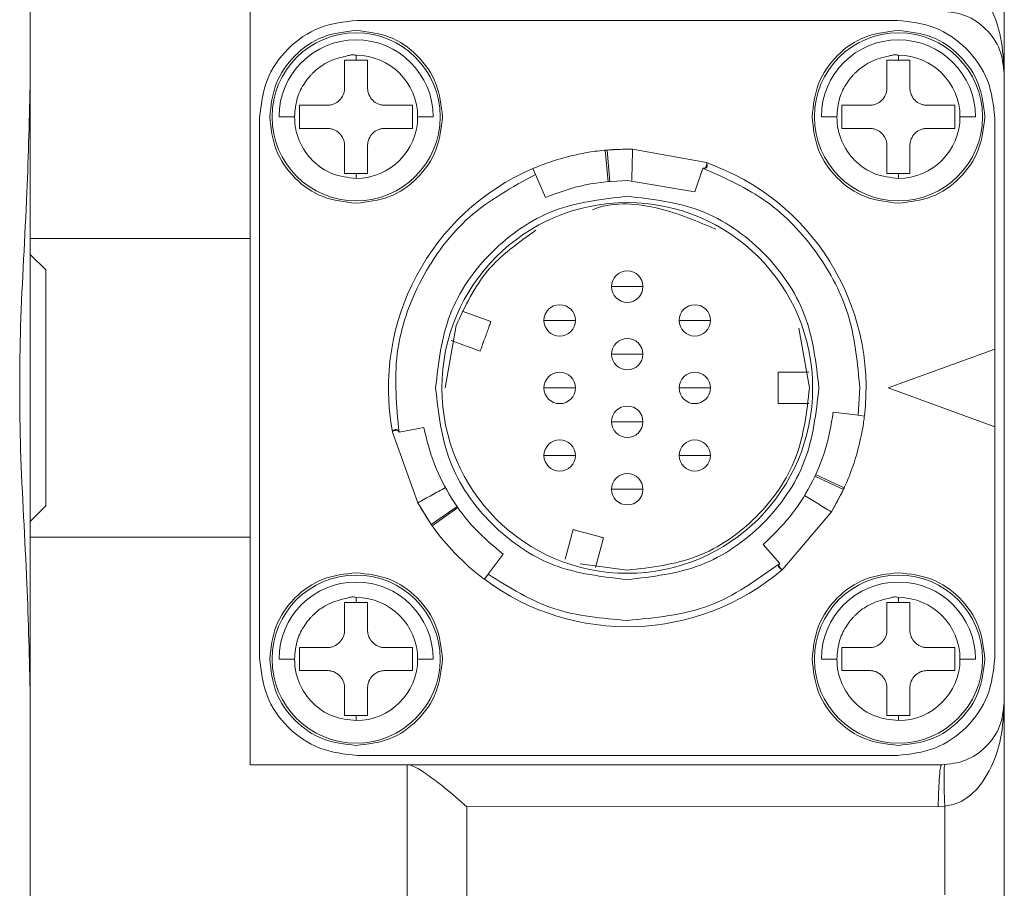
# Model space of a CAD drawing. Header units: millimetres. Extents: x 51337 to 61814, y -21781 to -12277.
# Tile 87 of 256: x 52859 to 52891, y -14623 to -14595. Entities that reach past the tile are written whole.
import ezdxf

# ---------------------------------------------------------------- set-up
doc = ezdxf.new("R2010")
doc.units = ezdxf.units.MM
doc.header["$LTSCALE"] = 0.3175
doc.layers.add('1轮廓实线层', color=7, linetype='Continuous', lineweight=18)
doc.layers.add('粗实线', color=7, linetype='Continuous', lineweight=18)

msp = doc.modelspace()

# ---------------------------------------------------------------- linework, layer by layer
at = {"layer": '1轮廓实线层', "ltscale": 30}
for centre, radius, start, end in [((52870.15392, -14598.57784), 2.45273, 0, 180), ((52887.41392, -14598.57784), 2.45273, 0, 180), ((52870.15392, -14598.57784), 1.95963, 0, 90), ((52887.41392, -14598.57784), 1.95963, 0, 90), ((52870.15392, -14598.57784), 1.95963, 270, 0), ((52887.41392, -14598.57784), 1.95963, 270, 0), ((52878.78392, -14607.20784), 7.6, 353.249563, 70.658062), ((52878.78392, -14607.20784), 7.6, 113.249563, 190.658062), ((52878.78392, -14603.98284), 0.5, 0, 180), ((52878.78392, -14603.98284), 0.5, 180, 0), ((52876.63392, -14605.05784), 0.5, 0, 180), ((52880.93392, -14605.05784), 0.5, 0, 180), ((52876.63392, -14605.05784), 0.5, 180, 0), ((52880.93392, -14605.05784), 0.5, 180, 0), ((52878.78392, -14606.13284), 0.5, 0, 180), ((52878.78392, -14606.13284), 0.5, 180, 0), ((52876.63392, -14607.20784), 0.5, 360, 180), ((52880.93392, -14607.20784), 0.5, 0, 180), ((52876.63392, -14607.20784), 0.5, 180, 0), ((52880.93392, -14607.20784), 0.5, 180, 0), ((52878.78392, -14608.28284), 0.5, 0, 180), ((52878.78392, -14608.28284), 0.5, 180, 0), ((52876.63392, -14609.35784), 0.5, 0, 180), ((52880.93392, -14609.35784), 0.5, 0, 180), ((52876.63392, -14609.35784), 0.5, 180, 0), ((52880.93392, -14609.35784), 0.5, 180, 0), ((52878.78392, -14610.43284), 0.5, 0, 180), ((52878.78392, -14610.43284), 0.5, 180, 360), ((52878.78392, -14607.20784), 7.6, 233.249563, 310.658062), ((52870.15392, -14615.83784), 2.45273, 0, 180), ((52887.41392, -14615.83784), 2.45273, 0, 180), ((52870.15392, -14615.83784), 1.95963, 0, 90), ((52887.41392, -14615.83784), 1.95963, 0, 90), ((52870.15392, -14615.83784), 1.95963, 270, 0), ((52887.41392, -14615.83784), 1.95963, 270, 0)]:
    msp.add_arc(centre, radius, start, end, dxfattribs=at)
at = {"layer": '粗实线', "ltscale": 30}
for p, q in [((52859.78392, -14597.38127), (52859.78392, -14569.20782)), ((52890.78392, -14570.14266), (52890.78392, -14597.20782)), ((52866.78392, -14619.20789), (52866.78392, -14595.20784)), ((52870.18392, -14595.50789), (52887.38392, -14595.50789)), ((52870.15392, -14596.77783), (52870.15392, -14596.61821)), ((52887.41392, -14596.77783), (52887.41392, -14596.61821)), ((52870.15392, -14596.77783), (52869.78725, -14596.77783)), ((52869.78725, -14596.77783), (52869.78725, -14597.66117)), ((52870.52058, -14596.77783), (52870.15392, -14596.77783)), ((52870.52058, -14597.66117), (52870.52058, -14596.77783)), ((52887.41392, -14596.77783), (52887.04725, -14596.77783)), ((52887.04725, -14596.77783), (52887.04725, -14597.66117)), ((52887.78058, -14596.77783), (52887.41392, -14596.77783)), ((52887.78058, -14597.66117), (52887.78058, -14596.77783)), ((52890.78392, -14617.2078), (52890.78392, -14597.20782)), ((52859.78392, -14597.38127), (52859.78392, -14617.03447)), ((52869.23725, -14598.2112), (52868.35392, -14598.2112)), ((52868.35392, -14598.2112), (52868.35392, -14598.94446)), ((52871.95392, -14598.2112), (52871.07058, -14598.2112)), ((52871.95392, -14598.94446), (52871.95392, -14598.2112)), ((52886.49725, -14598.2112), (52885.61392, -14598.2112)), ((52885.61392, -14598.2112), (52885.61392, -14598.94446)), ((52889.21391, -14598.2112), (52888.33058, -14598.2112)), ((52889.21391, -14598.94446), (52889.21391, -14598.2112)), ((52867.08392, -14615.80781), (52867.08392, -14598.60781)), ((52867.70119, -14598.57789), (52868.19429, -14598.57789)), ((52872.11354, -14598.57789), (52872.60665, -14598.57789)), ((52884.96119, -14598.57789), (52885.45429, -14598.57789)), ((52889.37354, -14598.57789), (52889.86665, -14598.57789)), ((52890.48391, -14598.60781), (52890.48391, -14605.9703)), ((52868.35392, -14598.94446), (52869.23725, -14598.94446)), ((52871.07058, -14598.94446), (52871.95392, -14598.94446)), ((52885.61392, -14598.94446), (52886.49725, -14598.94446)), ((52888.33058, -14598.94446), (52889.21391, -14598.94446)), ((52869.78725, -14599.49449), (52869.78725, -14600.37783)), ((52870.52058, -14600.37783), (52870.52058, -14599.49449)), ((52878.08583, -14599.63397), (52878.17909, -14600.64164)), ((52878.78395, -14599.60786), (52878.1425, -14599.63492)), ((52878.1425, -14599.63492), (52878.22689, -14600.63139)), ((52878.78395, -14599.60786), (52878.9522, -14599.60965)), ((52878.9522, -14599.60965), (52881.30108, -14600.03677)), ((52887.04725, -14599.49449), (52887.04725, -14600.37783)), ((52887.78058, -14600.37783), (52887.78058, -14599.49449)), ((52881.27361, -14600.20677), (52881.32055, -14600.07468)), ((52881.30108, -14600.03677), (52881.32055, -14600.07468)), ((52869.78725, -14600.37783), (52870.15392, -14600.37783)), ((52870.15392, -14600.53745), (52870.15392, -14600.37783)), ((52870.15392, -14600.37783), (52870.52058, -14600.37783)), ((52875.86286, -14600.40871), (52875.78392, -14600.22501)), ((52876.17865, -14601.14375), (52875.86286, -14600.40871)), ((52881.1945, -14600.21142), (52880.9339, -14600.9678)), ((52887.04725, -14600.37783), (52887.41392, -14600.37783)), ((52887.41392, -14600.53745), (52887.41392, -14600.37783)), ((52887.41392, -14600.37783), (52887.78058, -14600.37783)), ((52880.9339, -14600.9678), (52878.78392, -14600.60779)), ((52859.78392, -14602.45339), (52866.78392, -14602.45339)), ((52860.28729, -14603.46118), (52859.7826, -14602.95657)), ((52860.28392, -14603.45784), (52860.28392, -14607.20781)), ((52874.4444, -14605.09626), (52873.525, -14604.76163)), ((52873.3337, -14605.22417), (52872.98392, -14607.20781)), ((52884.58392, -14607.20781), (52884.24822, -14605.30404)), ((52874.10238, -14606.03598), (52873.18298, -14605.70136)), ((52887.08392, -14607.20781), (52890.48391, -14605.9703)), ((52890.48391, -14605.9703), (52890.48391, -14608.44532)), ((52883.58392, -14606.70785), (52883.58392, -14607.20781)), ((52884.56232, -14606.70785), (52883.58392, -14606.70785)), ((52860.28392, -14607.20781), (52860.28392, -14610.9579)), ((52883.58392, -14607.20781), (52883.58392, -14607.70789)), ((52886.18392, -14607.20781), (52886.13262, -14608.07768)), ((52890.48391, -14608.44532), (52887.08392, -14607.20781)), ((52883.58392, -14607.70789), (52884.56232, -14607.70789)), ((52885.33816, -14607.98362), (52886.13262, -14608.07768)), ((52886.13262, -14608.07768), (52886.33123, -14608.10116)), ((52871.31503, -14608.61341), (52871.33815, -14608.57764)), ((52871.47593, -14608.55225), (52871.33815, -14608.57764)), ((52871.5196, -14608.61841), (52872.30493, -14608.46594)), ((52890.48391, -14608.44532), (52890.48391, -14615.80781)), ((52872.1196, -14610.86122), (52871.31503, -14608.61341)), ((52885.66293, -14610.43874), (52884.7578, -14610.01364)), ((52885.69215, -14610.39022), (52884.77283, -14609.96715)), ((52885.66294, -14610.43874), (52885.27995, -14611.15268)), ((52859.7826, -14611.45917), (52860.28729, -14610.95444)), ((52872.54632, -14611.54977), (52872.1196, -14610.86122)), ((52872.54632, -14611.54977), (52873.36706, -14610.9784)), ((52872.57867, -14611.5959), (52873.39493, -14611.01822)), ((52885.27995, -14611.15268), (52883.73565, -14612.97325)), ((52866.78392, -14611.96235), (52859.78392, -14611.96235)), ((52877.05862, -14611.71487), (52876.80539, -14612.65997)), ((52878.02455, -14611.97368), (52877.77132, -14612.91877)), ((52883.11292, -14612.1898), (52883.63765, -14612.7936)), ((52874.83493, -14612.49605), (52874.35627, -14613.13704)), ((52878.78392, -14613.00782), (52877.28277, -14612.81017)), ((52883.60222, -14612.86453), (52883.69305, -14612.97122)), ((52874.35627, -14613.13704), (52874.2366, -14613.29738)), ((52883.73565, -14612.97325), (52883.69305, -14612.97122)), ((52870.15392, -14614.03779), (52870.15392, -14613.87817)), ((52887.41392, -14614.03779), (52887.41392, -14613.87817)), ((52870.15392, -14614.03779), (52869.78725, -14614.03779)), ((52869.78725, -14614.03779), (52869.78725, -14614.92113)), ((52870.52058, -14614.03779), (52870.15392, -14614.03779)), ((52870.52058, -14614.92113), (52870.52058, -14614.03779)), ((52887.41392, -14614.03779), (52887.04725, -14614.03779)), ((52887.04725, -14614.03779), (52887.04725, -14614.92113)), ((52887.78058, -14614.03779), (52887.41392, -14614.03779)), ((52887.78058, -14614.92113), (52887.78058, -14614.03779)), ((52869.23725, -14615.47116), (52868.35392, -14615.47116)), ((52868.35392, -14615.47116), (52868.35392, -14616.20453)), ((52871.95392, -14615.47116), (52871.07058, -14615.47116)), ((52871.95392, -14616.20453), (52871.95392, -14615.47116)), ((52886.49725, -14615.47116), (52885.61392, -14615.47116)), ((52885.61392, -14615.47116), (52885.61392, -14616.20453)), ((52889.21391, -14615.47116), (52888.33058, -14615.47116)), ((52889.21391, -14616.20453), (52889.21391, -14615.47116)), ((52867.70119, -14615.83785), (52868.19429, -14615.83785)), ((52872.11354, -14615.83785), (52872.60665, -14615.83785)), ((52884.96119, -14615.83785), (52885.45429, -14615.83785)), ((52889.37354, -14615.83785), (52889.86665, -14615.83785)), ((52868.35392, -14616.20453), (52869.23725, -14616.20453)), ((52871.07058, -14616.20453), (52871.95392, -14616.20453)), ((52885.61392, -14616.20453), (52886.49725, -14616.20453)), ((52888.33058, -14616.20453), (52889.21391, -14616.20453)), ((52859.78392, -14645.2078), (52859.78392, -14617.03447)), ((52869.78725, -14616.75445), (52869.78725, -14617.63779)), ((52870.52058, -14617.63779), (52870.52058, -14616.75445)), ((52887.04725, -14616.75445), (52887.04725, -14617.63779)), ((52887.78058, -14617.63779), (52887.78058, -14616.75445)), ((52890.78392, -14617.2078), (52890.78392, -14644.27296)), ((52869.78725, -14617.63779), (52870.15392, -14617.63779)), ((52870.15392, -14617.79741), (52870.15392, -14617.63779)), ((52870.15392, -14617.63779), (52870.52058, -14617.63779)), ((52887.04725, -14617.63779), (52887.41392, -14617.63779)), ((52887.41392, -14617.79741), (52887.41392, -14617.63779)), ((52887.41392, -14617.63779), (52887.78058, -14617.63779)), ((52887.38392, -14618.90784), (52870.18392, -14618.90784)), ((52888.78392, -14619.20789), (52866.78392, -14619.20789)), ((52871.78392, -14619.20789), (52871.78392, -14657.20669)), ((52888.67925, -14620.52766), (52873.67924, -14620.54041)), ((52873.67924, -14636.93884), (52873.67924, -14620.54041)), ((52888.88859, -14620.52229), (52888.67925, -14620.52766)), ((52888.88859, -14623.34684), (52888.88859, -14620.52229))]:
    msp.add_line(p, q, dxfattribs=at)
for centre, radius in [((52870.15392, -14598.57784), 2.67588), ((52887.41392, -14598.57784), 2.67588), ((52878.78392, -14607.20784), 5.9), ((52870.15392, -14615.83784), 2.67588), ((52887.41392, -14615.83784), 2.67588)]:
    msp.add_circle(centre, radius, dxfattribs=at)
for points, knots in [([(52890.78392, -14597.20782), (52890.76257, -14596.8215), (52890.72111, -14596.07097), (52890.37079, -14595.03435), (52889.86244, -14594.33068), (52889.32572, -14593.97669), (52889.03154, -14593.92059), (52888.88859, -14593.89332)], [0, 0, 0, 0, 58083.13877317, 112843.83084856, 161667.92293239, 183599.2505873, 204331.99233649, 204331.99233649, 204331.99233649, 204331.99233649]), ([(52890.78392, -14597.20782), (52890.75385, -14596.94576), (52890.69372, -14596.42162), (52890.23123, -14595.76054), (52889.57015, -14595.29802), (52889.04599, -14595.2379), (52888.78392, -14595.20784)], [0, 0, 0, 0, 41410.49345987, 82823.65090312, 124236.86439017, 165649.56891584, 165649.56891584, 165649.56891584, 165649.56891584]), ([(52867.08392, -14598.60781), (52867.13052, -14598.20162), (52867.22374, -14597.38921), (52867.94056, -14596.3645), (52868.96527, -14595.64762), (52869.7777, -14595.55447), (52870.18392, -14595.50789)], [0, 0, 0, 0, 41358.52437618, 82720.88401297, 124081.42486633, 165441.80675862, 165441.80675862, 165441.80675862, 165441.80675862]), ([(52887.38392, -14595.50789), (52887.79013, -14595.55447), (52888.60256, -14595.64762), (52889.62727, -14596.3645), (52890.3441, -14597.38921), (52890.43731, -14598.20162), (52890.48391, -14598.60781)], [0, 0, 0, 0, 41408.20204268, 82816.45718969, 124226.69240172, 165633.01611936, 165633.01611936, 165633.01611936, 165633.01611936]), ([(52867.40392, -14598.57789), (52867.44525, -14598.21754), (52867.52792, -14597.49683), (52868.16387, -14596.58784), (52869.07285, -14595.95186), (52869.79356, -14595.86919), (52870.15392, -14595.82785)], [0, 0, 0, 0, 41360.98864133, 82721.92738, 124083.78346852, 165444.77911356, 165444.77911356, 165444.77911356, 165444.77911356]), ([(52870.15392, -14595.82785), (52870.51427, -14595.86919), (52871.23499, -14595.95186), (52872.14396, -14596.58784), (52872.77991, -14597.49683), (52872.86258, -14598.21754), (52872.90392, -14598.57789)], [0, 0, 0, 0, 41368.53369083, 82737.96319919, 124106.45524115, 165475.02414848, 165475.02414848, 165475.02414848, 165475.02414848]), ([(52884.66392, -14598.57789), (52884.70525, -14598.21754), (52884.78792, -14597.49683), (52885.42387, -14596.58784), (52886.33285, -14595.95186), (52887.05356, -14595.86919), (52887.41392, -14595.82785)], [0, 0, 0, 0, 41400.39656189, 82800.71619928, 124202.03377922, 165602.43034111, 165602.43034111, 165602.43034111, 165602.43034111]), ([(52887.41392, -14595.82785), (52887.77427, -14595.86919), (52888.49499, -14595.95185), (52889.40396, -14596.58784), (52890.03991, -14597.49683), (52890.12258, -14598.21754), (52890.16392, -14598.57789)], [0, 0, 0, 0, 41407.99086135, 82816.78337801, 124224.69730076, 165632.68816211, 165632.68816211, 165632.68816211, 165632.68816211]), ([(52870.15392, -14596.61821), (52870.13619, -14596.61243), (52870.09681, -14596.59958), (52870.00996, -14596.5968), (52869.86357, -14596.64519), (52869.54032, -14596.70241), (52869.13855, -14596.87386), (52868.84695, -14597.10932), (52868.65743, -14597.30649), (52868.47029, -14597.54863), (52868.24802, -14597.98693), (52868.21316, -14598.37036), (52868.19429, -14598.57789)], [0, 0, 0, 0, 6953.07312592, 15450.56931856, 31768.66193812, 63897.41942967, 137844.24608777, 191115.11367563, 202437.27558782, 239675.30290651, 304903.29992049, 381861.59017178, 381861.59017178, 381861.59017178, 381861.59017178]), ([(52887.41392, -14596.61821), (52887.39619, -14596.61243), (52887.35681, -14596.59958), (52887.26996, -14596.5968), (52887.12357, -14596.64519), (52886.80032, -14596.70241), (52886.39855, -14596.87386), (52886.10695, -14597.10932), (52885.91743, -14597.30649), (52885.73029, -14597.54862), (52885.50803, -14597.98693), (52885.47316, -14598.37036), (52885.45429, -14598.57789)], [0, 0, 0, 0, 6959.58368196, 15465.28793086, 31799.14626396, 63958.38840133, 137975.63716994, 191297.41716949, 202630.12118241, 239903.68273026, 305193.74804158, 382225.3649248, 382225.3649248, 382225.3649248, 382225.3649248]), ([(52859.78392, -14617.03447), (52859.75612, -14615.83555), (52859.69561, -14613.22605), (52859.43754, -14609.29018), (52859.4375, -14605.12576), (52859.6956, -14601.18977), (52859.75612, -14598.58015), (52859.78392, -14597.38127)], [0, 0, 0, 0, 37505.0838253, 81631.0682542, 122299.92357183, 166430.8392102, 203934.70200113, 203934.70200113, 203934.70200113, 203934.70200113]), ([(52869.78725, -14597.66117), (52869.78504, -14597.69857), (52869.78068, -14597.77229), (52869.73622, -14597.90987), (52869.63612, -14598.05993), (52869.48606, -14598.16011), (52869.34842, -14598.20459), (52869.27466, -14598.20898), (52869.23725, -14598.2112)], [0, 0, 0, 0, 31049.57537928, 61209.77226167, 118773.21062902, 176352.03497146, 206535.22466506, 237598.80602376, 237598.80602376, 237598.80602376, 237598.80602376]), ([(52871.07058, -14598.2112), (52871.03322, -14598.20897), (52870.95956, -14598.20456), (52870.822, -14598.16028), (52870.67202, -14598.06007), (52870.5717, -14597.91011), (52870.52717, -14597.77241), (52870.5228, -14597.69861), (52870.52058, -14597.66117)], [0, 0, 0, 0, 31028.16092346, 61177.24835755, 118725.8491963, 176328.03557959, 206528.10017245, 237614.09375019, 237614.09375019, 237614.09375019, 237614.09375019]), ([(52887.04725, -14597.66117), (52887.04504, -14597.69857), (52887.04069, -14597.77229), (52886.99622, -14597.90986), (52886.89612, -14598.05993), (52886.74606, -14598.16011), (52886.60842, -14598.20459), (52886.53466, -14598.20898), (52886.49725, -14598.2112)], [0, 0, 0, 0, 31079.13839888, 61268.25468477, 118886.45320228, 176519.98342746, 206731.7177219, 237825.18082504, 237825.18082504, 237825.18082504, 237825.18082504]), ([(52888.33058, -14598.2112), (52888.29322, -14598.20897), (52888.21956, -14598.20456), (52888.082, -14598.16028), (52887.93202, -14598.06007), (52887.8317, -14597.91012), (52887.78717, -14597.77241), (52887.7828, -14597.69861), (52887.78058, -14597.66117)], [0, 0, 0, 0, 31057.30345712, 61234.71240023, 118838.30491556, 176496.10898437, 206724.72593555, 237840.47628342, 237840.47628342, 237840.47628342, 237840.47628342]), ([(52870.15392, -14601.32781), (52869.79357, -14601.28647), (52869.07289, -14601.20379), (52868.16384, -14600.56795), (52867.52793, -14599.65894), (52867.44525, -14598.93824), (52867.40392, -14598.57789)], [0, 0, 0, 0, 41361.88223841, 82722.07199473, 124083.89732556, 165445.77256012, 165445.77256012, 165445.77256012, 165445.77256012]), ([(52868.19429, -14598.57789), (52868.20235, -14598.71354), (52868.21561, -14598.93648), (52868.29131, -14599.19353), (52868.42833, -14599.54336), (52868.74082, -14600.00238), (52869.38448, -14600.44904), (52869.89744, -14600.50798), (52870.15392, -14600.53745)], [0, 0, 0, 0, 31506.09019472, 51777.69116986, 62014.70367245, 118943.62628116, 178262.01332559, 237576.97481466, 237576.97481466, 237576.97481466, 237576.97481466]), ([(52872.90392, -14598.57789), (52872.86258, -14598.93824), (52872.7799, -14599.65894), (52872.14399, -14600.56795), (52871.23495, -14601.20379), (52870.51426, -14601.28647), (52870.15392, -14601.32781)], [0, 0, 0, 0, 41369.45663659, 82738.83640617, 124106.60025072, 165476.02167006, 165476.02167006, 165476.02167006, 165476.02167006]), ([(52887.41392, -14601.32781), (52887.05357, -14601.28647), (52886.33289, -14601.20379), (52885.42384, -14600.56795), (52884.78793, -14599.65894), (52884.70525, -14598.93824), (52884.66392, -14598.57789)], [0, 0, 0, 0, 41401.29028244, 82800.94623012, 124202.15958641, 165603.44986884, 165603.44986884, 165603.44986884, 165603.44986884]), ([(52885.45429, -14598.57789), (52885.46235, -14598.71354), (52885.47561, -14598.93648), (52885.55131, -14599.19353), (52885.68832, -14599.54336), (52886.00082, -14600.00238), (52886.64448, -14600.44904), (52887.15744, -14600.50798), (52887.41392, -14600.53745)], [0, 0, 0, 0, 31536.10840267, 51827.01875712, 62073.75586283, 119056.98631776, 178431.75586056, 237803.3586952, 237803.3586952, 237803.3586952, 237803.3586952]), ([(52890.16392, -14598.57789), (52890.12258, -14598.93824), (52890.0399, -14599.65894), (52889.40399, -14600.56795), (52888.49495, -14601.20379), (52887.77427, -14601.28647), (52887.41392, -14601.32781)], [0, 0, 0, 0, 41408.88571857, 82817.69449689, 124224.82603923, 165633.71175781, 165633.71175781, 165633.71175781, 165633.71175781]), ([(52869.23725, -14598.94446), (52869.27463, -14598.94668), (52869.34835, -14598.95107), (52869.4859, -14598.99557), (52869.63598, -14599.09563), (52869.73618, -14599.2457), (52869.78066, -14599.38334), (52869.78503, -14599.4571), (52869.78725, -14599.49449)], [0, 0, 0, 0, 31041.53514484, 61210.4789357, 118767.43068862, 176348.7808377, 206545.00778617, 237596.07564851, 237596.07564851, 237596.07564851, 237596.07564851]), ([(52870.52058, -14599.49449), (52870.5228, -14599.45714), (52870.52716, -14599.38346), (52870.57153, -14599.24596), (52870.67163, -14599.0959), (52870.82168, -14598.99573), (52870.95935, -14598.95104), (52871.03315, -14598.94667), (52871.07058, -14598.94446)], [0, 0, 0, 0, 31019.68445885, 61180.71025737, 118706.6374606, 176323.77799885, 206531.57180355, 237611.36250521, 237611.36250521, 237611.36250521, 237611.36250521]), ([(52886.49725, -14598.94446), (52886.53463, -14598.94668), (52886.60835, -14598.95107), (52886.7459, -14598.99557), (52886.89598, -14599.09563), (52886.99618, -14599.24569), (52887.04066, -14599.38334), (52887.04503, -14599.4571), (52887.04725, -14599.49449)], [0, 0, 0, 0, 31071.16136105, 61268.89856201, 118880.14546982, 176516.73877652, 206741.78517428, 237822.46237254, 237822.46237254, 237822.46237254, 237822.46237254]), ([(52887.78058, -14599.49449), (52887.78279, -14599.45714), (52887.78716, -14599.38346), (52887.83153, -14599.24596), (52887.93163, -14599.0959), (52888.08168, -14598.99573), (52888.21934, -14598.95104), (52888.29315, -14598.94667), (52888.33058, -14598.94446)], [0, 0, 0, 0, 31049.25643176, 61239.23873207, 118820.39029363, 176492.13046432, 206728.28497028, 237837.75692998, 237837.75692998, 237837.75692998, 237837.75692998]), ([(52875.78392, -14600.22501), (52875.79514, -14600.22011), (52875.81775, -14600.21026), (52876.05783, -14600.11066), (52876.60616, -14599.90873), (52877.43401, -14599.71356), (52878.18939, -14599.62148), (52878.58629, -14599.61239), (52878.78392, -14599.60786)], [0, 0, 0, 0, 29573.48364345, 59544.84306411, 118842.39798914, 178136.02044933, 208034.10336326, 237684.38313028, 237684.38313028, 237684.38313028, 237684.38313028]), ([(52878.08782, -14599.63981), (52878.0869, -14599.63989), (52878.08094, -14599.64046), (52878.08688, -14599.63975), (52878.10415, -14599.63838), (52878.12978, -14599.63607), (52878.1425, -14599.63492)], [0, 0, 0, 0, 9448.0228408, 61136.42316199, 113761.90405108, 165541.70814446, 165541.70814446, 165541.70814446, 165541.70814446]), ([(52878.9522, -14599.60965), (52878.94801, -14599.77856), (52878.93974, -14600.11181), (52878.93323, -14600.4451), (52878.93002, -14600.60946)], [0, 0, 0, 0, 47329.58301785, 93375.18275676, 93375.18275676, 93375.18275676, 93375.18275676]), ([(52881.32055, -14600.07468), (52881.32467, -14600.08505), (52881.33314, -14600.10637), (52881.3309, -14600.13702), (52881.32147, -14600.16437), (52881.30463, -14600.18751), (52881.28106, -14600.20568), (52881.25221, -14600.2156), (52881.22238, -14600.21866), (52881.20352, -14600.21376), (52881.1945, -14600.21142)], [0, 0, 0, 0, 43132.64553941, 88725.75421993, 130175.94462565, 170342.10140167, 211325.64436948, 249792.61464047, 281184.06214295, 309932.68608188, 309932.68608188, 309932.68608188, 309932.68608188]), ([(52871.5196, -14608.61841), (52871.44099, -14607.78058), (52871.28379, -14606.10486), (52872.13031, -14603.68776), (52873.65224, -14601.62796), (52875.12599, -14600.81513), (52875.86286, -14600.40871)], [0, 0, 0, 0, 41365.95469935, 82733.85081052, 124100.03031497, 165466.38348653, 165466.38348653, 165466.38348653, 165466.38348653]), ([(52881.1945, -14600.21142), (52881.89511, -14600.52541), (52883.29634, -14601.1534), (52884.89456, -14602.85005), (52885.97803, -14604.91379), (52886.11529, -14606.44312), (52886.18392, -14607.20781)], [0, 0, 0, 0, 41392.71929058, 82786.29296281, 124177.30221979, 165570.39688399, 165570.39688399, 165570.39688399, 165570.39688399]), ([(52878.78392, -14600.60779), (52878.33607, -14600.63083), (52877.44038, -14600.67693), (52876.59923, -14600.98814), (52876.17865, -14601.14375)], [0, 0, 0, 0, 46683.18195069, 93365.85180522, 93365.85180522, 93365.85180522, 93365.85180522]), ([(52872.68392, -14607.20781), (52872.77561, -14606.40849), (52872.959, -14604.80984), (52874.3696, -14602.79351), (52876.38595, -14601.38294), (52877.98459, -14601.19956), (52878.78392, -14601.10787)], [0, 0, 0, 0, 41371.37327105, 82743.10536274, 124114.26221898, 165485.80724351, 165485.80724351, 165485.80724351, 165485.80724351]), ([(52881.60277, -14602.15536), (52881.0148, -14601.90346), (52879.81253, -14601.38839), (52878.37189, -14601.27256), (52877.70874, -14601.52042), (52877.67485, -14601.53309)], [0, 0, 0, 0, 62841.6646862, 128497.27643895, 132033.08451648, 132033.08451648, 132033.08451648, 132033.08451648]), ([(52878.78392, -14601.10787), (52879.58324, -14601.19956), (52881.18188, -14601.38294), (52883.19823, -14602.79351), (52884.60883, -14604.80984), (52884.79222, -14606.40849), (52884.88392, -14607.20781)], [0, 0, 0, 0, 41388.32124284, 82776.25415998, 124164.78054076, 165552.92996048, 165552.92996048, 165552.92996048, 165552.92996048]), ([(52875.87892, -14602.1891), (52875.32179, -14602.58199), (52874.2057, -14603.36907), (52873.62468, -14604.60513), (52873.3337, -14605.22417)], [0, 0, 0, 0, 46596.53089387, 93346.0442402, 93346.0442402, 93346.0442402, 93346.0442402]), ([(52878.28392, -14603.98284), (52878.29522, -14603.98284), (52878.31758, -14603.98284), (52878.46883, -14603.98284), (52878.63294, -14603.98284), (52878.7361, -14603.98284), (52878.78392, -14603.98284)], [0, 0, 0, 0, 50605.85662689, 100122.61573898, 135217.34875085, 165540.69967879, 165540.69967879, 165540.69967879, 165540.69967879]), ([(52878.78392, -14603.98284), (52878.82393, -14603.98284), (52878.90947, -14603.98284), (52879.03727, -14603.98284), (52879.16286, -14603.98284), (52879.26318, -14603.98284), (52879.27701, -14603.98284), (52879.28392, -14603.98284)], [0, 0, 0, 0, 31287.77881779, 66894.04028623, 106196.22164425, 155246.66390422, 204211.33352699, 204211.33352699, 204211.33352699, 204211.33352699]), ([(52874.10238, -14606.03598), (52874.10495, -14606.02892), (52874.11009, -14606.01479), (52874.14965, -14605.9062), (52874.20615, -14605.75085), (52874.27342, -14605.56616), (52874.34059, -14605.38141), (52874.39717, -14605.22618), (52874.43669, -14605.11742), (52874.44183, -14605.10331), (52874.4444, -14605.09626)], [0, 0, 0, 0, 38724.74140169, 77444.46929408, 116175.1956729, 154892.70475012, 193632.02229121, 232344.26202016, 271076.34426414, 309801.0609972, 309801.0609972, 309801.0609972, 309801.0609972]), ([(52876.13392, -14605.05787), (52876.14522, -14605.05787), (52876.16758, -14605.05787), (52876.31883, -14605.05787), (52876.48294, -14605.05787), (52876.5861, -14605.05787), (52876.63392, -14605.05787)], [0, 0, 0, 0, 50599.46888372, 100109.97772439, 135200.28089046, 165520.19562725, 165520.19562725, 165520.19562725, 165520.19562725]), ([(52876.63392, -14605.05787), (52876.67393, -14605.05787), (52876.75947, -14605.05787), (52876.88727, -14605.05787), (52877.01286, -14605.05787), (52877.11318, -14605.05787), (52877.12701, -14605.05787), (52877.13392, -14605.05787)], [0, 0, 0, 0, 31283.9602575, 66885.87611046, 106182.87791225, 155227.33374307, 204186.02740493, 204186.02740493, 204186.02740493, 204186.02740493]), ([(52880.43392, -14605.05787), (52880.44522, -14605.05787), (52880.46758, -14605.05787), (52880.61883, -14605.05787), (52880.78294, -14605.05787), (52880.8861, -14605.05787), (52880.93392, -14605.05787)], [0, 0, 0, 0, 50611.48056812, 100133.74258762, 135232.37575511, 165559.48806244, 165559.48806244, 165559.48806244, 165559.48806244]), ([(52880.93392, -14605.05787), (52880.97393, -14605.05787), (52881.05947, -14605.05787), (52881.18727, -14605.05787), (52881.31286, -14605.05787), (52881.41318, -14605.05787), (52881.42701, -14605.05787), (52881.43392, -14605.05787)], [0, 0, 0, 0, 31290.94544852, 66901.81273751, 106208.19568142, 155264.35960674, 204234.7408896, 204234.7408896, 204234.7408896, 204234.7408896]), ([(52878.28392, -14606.13278), (52878.29522, -14606.13278), (52878.31758, -14606.13278), (52878.46883, -14606.13278), (52878.63294, -14606.13278), (52878.7361, -14606.13278), (52878.78392, -14606.13278)], [0, 0, 0, 0, 50605.33211195, 100121.57799728, 135215.94726248, 165538.98389774, 165538.98389774, 165538.98389774, 165538.98389774]), ([(52878.78392, -14606.13278), (52878.82393, -14606.13278), (52878.90947, -14606.13278), (52879.03727, -14606.13278), (52879.16286, -14606.13278), (52879.26318, -14606.13278), (52879.27701, -14606.13278), (52879.28392, -14606.13278)], [0, 0, 0, 0, 31287.48787958, 66893.41825319, 106195.23414883, 155245.22029947, 204209.43461049, 204209.43461049, 204209.43461049, 204209.43461049]), ([(52878.78392, -14613.30787), (52877.98459, -14613.21619), (52876.38591, -14613.03282), (52874.36963, -14611.6221), (52872.959, -14609.60578), (52872.77561, -14608.00713), (52872.68392, -14607.20781)], [0, 0, 0, 0, 41371.82668127, 82744.41642173, 124116.43017143, 165488.08509805, 165488.08509805, 165488.08509805, 165488.08509805]), ([(52876.13392, -14607.20781), (52876.14522, -14607.20781), (52876.16758, -14607.20781), (52876.31883, -14607.20781), (52876.48294, -14607.20781), (52876.5861, -14607.20781), (52876.63392, -14607.20781)], [0, 0, 0, 0, 50598.94430524, 100108.93985696, 135198.8792323, 165518.47963426, 165518.47963426, 165518.47963426, 165518.47963426]), ([(52876.63392, -14607.20781), (52876.67393, -14607.20781), (52876.75947, -14607.20781), (52876.88727, -14607.20781), (52877.01286, -14607.20781), (52877.11318, -14607.20781), (52877.12701, -14607.20781), (52877.13392, -14607.20781)], [0, 0, 0, 0, 31283.66928279, 66885.25399936, 106181.89029648, 155225.88996074, 204184.12825372, 204184.12825372, 204184.12825372, 204184.12825372]), ([(52884.88392, -14607.20781), (52884.79222, -14608.00713), (52884.60884, -14609.60579), (52883.1982, -14611.6221), (52881.18192, -14613.03282), (52879.58325, -14613.21619), (52878.78392, -14613.30787)], [0, 0, 0, 0, 41388.43586613, 82777.24869594, 124166.61975509, 165555.22744554, 165555.22744554, 165555.22744554, 165555.22744554]), ([(52878.78392, -14613.00782), (52879.54393, -14612.92066), (52881.06397, -14612.74635), (52882.98114, -14611.40506), (52884.32235, -14609.48786), (52884.49673, -14607.96782), (52884.58392, -14607.20781)], [0, 0, 0, 0, 41387.25909853, 82774.9181549, 124163.35097131, 165550.71565693, 165550.71565693, 165550.71565693, 165550.71565693]), ([(52880.43392, -14607.20781), (52880.44522, -14607.20781), (52880.46758, -14607.20781), (52880.61883, -14607.20781), (52880.78294, -14607.20781), (52880.8861, -14607.20781), (52880.93392, -14607.20781)], [0, 0, 0, 0, 50610.95720432, 100132.70712342, 135230.97734253, 165557.7760429, 165557.7760429, 165557.7760429, 165557.7760429]), ([(52880.93392, -14607.20781), (52880.97393, -14607.20781), (52881.05947, -14607.20781), (52881.18727, -14607.20781), (52881.31286, -14607.20781), (52881.41318, -14607.20781), (52881.42701, -14607.20781), (52881.43392, -14607.20781)], [0, 0, 0, 0, 31290.65515267, 66901.19206854, 106207.21035489, 155262.91917088, 204232.84614025, 204232.84614025, 204232.84614025, 204232.84614025]), ([(52883.11292, -14612.1898), (52883.40516, -14611.90739), (52883.98962, -14611.34258), (52884.64654, -14610.30946), (52885.13103, -14609.1851), (52885.26912, -14608.38412), (52885.33816, -14607.98362)], [0, 0, 0, 0, 41395.23815811, 82789.77551467, 124184.83233056, 165580.98427056, 165580.98427056, 165580.98427056, 165580.98427056]), ([(52886.33123, -14608.10116), (52886.32985, -14608.11335), (52886.32707, -14608.13789), (52886.29324, -14608.3955), (52886.19398, -14608.97134), (52885.94921, -14609.78595), (52885.6511, -14610.4861), (52885.46058, -14610.8344), (52885.36571, -14611.00784)], [0, 0, 0, 0, 29587.63334424, 59572.42308265, 118897.08203415, 178221.20634119, 208131.53027195, 237798.02534033, 237798.02534033, 237798.02534033, 237798.02534033]), ([(52871.33815, -14608.57764), (52871.34506, -14608.56886), (52871.35926, -14608.55082), (52871.38688, -14608.53762), (52871.41533, -14608.53184), (52871.44377, -14608.5351), (52871.47139, -14608.54619), (52871.4943, -14608.56641), (52871.51185, -14608.59069), (52871.51709, -14608.60945), (52871.5196, -14608.61841)], [0, 0, 0, 0, 43121.12657259, 88613.31241501, 130097.50596448, 170253.10561669, 211206.22176098, 249679.16322726, 281043.40086334, 309751.14216305, 309751.14216305, 309751.14216305, 309751.14216305]), ([(52872.30493, -14608.46594), (52872.40339, -14608.86021), (52872.60031, -14609.64877), (52873.16651, -14610.73425), (52873.89805, -14611.71594), (52874.52263, -14612.23601), (52874.83493, -14612.49605)], [0, 0, 0, 0, 41367.84994219, 82738.14151439, 124105.37544244, 165474.70749156, 165474.70749156, 165474.70749156, 165474.70749156]), ([(52878.28392, -14608.28284), (52878.29522, -14608.28284), (52878.31758, -14608.28284), (52878.46883, -14608.28284), (52878.63294, -14608.28284), (52878.7361, -14608.28284), (52878.78392, -14608.28284)], [0, 0, 0, 0, 50604.80865321, 100120.54234526, 135214.54859625, 165537.27157171, 165537.27157171, 165537.27157171, 165537.27157171]), ([(52878.78392, -14608.28284), (52878.82393, -14608.28284), (52878.90947, -14608.28284), (52879.03727, -14608.28284), (52879.16286, -14608.28284), (52879.26318, -14608.28284), (52879.27701, -14608.28284), (52879.28392, -14608.28284)], [0, 0, 0, 0, 31287.19752784, 66892.79747403, 106194.24864397, 155243.7796047, 204207.53952178, 204207.53952178, 204207.53952178, 204207.53952178]), ([(52876.13392, -14609.35787), (52876.14522, -14609.35787), (52876.16758, -14609.35787), (52876.31883, -14609.35787), (52876.48294, -14609.35787), (52876.5861, -14609.35787), (52876.63392, -14609.35787)], [0, 0, 0, 0, 50598.42078308, 100107.90407946, 135197.48039662, 165516.76709673, 165516.76709673, 165516.76709673, 165516.76709673]), ([(52876.63392, -14609.35787), (52876.67393, -14609.35787), (52876.75947, -14609.35787), (52876.88727, -14609.35787), (52877.01286, -14609.35787), (52877.11318, -14609.35787), (52877.12701, -14609.35787), (52877.13392, -14609.35787)], [0, 0, 0, 0, 31283.37889461, 66884.6331423, 106180.90467151, 155224.44908874, 204182.23293076, 204182.23293076, 204182.23293076, 204182.23293076]), ([(52880.43392, -14609.35787), (52880.44522, -14609.35787), (52880.46758, -14609.35787), (52880.61883, -14609.35787), (52880.78294, -14609.35787), (52880.8861, -14609.35787), (52880.93392, -14609.35787)], [0, 0, 0, 0, 50610.43489669, 100131.67374885, 135229.58175205, 165556.06747833, 165556.06747833, 165556.06747833, 165556.06747833]), ([(52880.93392, -14609.35787), (52880.97393, -14609.35787), (52881.05947, -14609.35787), (52881.18727, -14609.35787), (52881.31286, -14609.35787), (52881.41318, -14609.35787), (52881.42701, -14609.35787), (52881.43392, -14609.35787)], [0, 0, 0, 0, 31290.36544326, 66900.57265342, 106206.22701887, 155261.48164494, 204230.9552186, 204230.9552186, 204230.9552186, 204230.9552186]), ([(52872.1196, -14610.86122), (52872.26834, -14610.78016), (52872.56104, -14610.62066), (52872.85295, -14610.45972), (52872.99652, -14610.38056)], [0, 0, 0, 0, 47433.8219943, 93338.16017523, 93338.16017523, 93338.16017523, 93338.16017523]), ([(52878.28392, -14610.43278), (52878.29522, -14610.43278), (52878.31758, -14610.43278), (52878.46883, -14610.43278), (52878.63294, -14610.43278), (52878.7361, -14610.43278), (52878.78392, -14610.43278)], [0, 0, 0, 0, 50604.28630878, 100119.50889786, 135213.15290741, 165535.56289076, 165535.56289076, 165535.56289076, 165535.56289076]), ([(52878.78392, -14610.43278), (52878.82393, -14610.43278), (52878.90947, -14610.43278), (52879.03727, -14610.43278), (52879.16286, -14610.43278), (52879.26318, -14610.43278), (52879.27701, -14610.43278), (52879.28392, -14610.43278)], [0, 0, 0, 0, 31286.90779479, 66892.17801764, 106193.26523905, 155242.34197979, 204205.64847117, 204205.64847117, 204205.64847117, 204205.64847117]), ([(52885.68609, -14610.38903), (52885.68648, -14610.38821), (52885.68899, -14610.3829), (52885.68648, -14610.38813), (52885.67924, -14610.40396), (52885.66834, -14610.42721), (52885.66294, -14610.43874)], [0, 0, 0, 0, 9443.24464518, 61163.19742788, 113824.20952427, 165602.50043131, 165602.50043131, 165602.50043131, 165602.50043131]), ([(52885.27995, -14611.15268), (52885.13578, -14611.06457), (52884.85135, -14610.89074), (52884.56596, -14610.71848), (52884.42523, -14610.63353)], [0, 0, 0, 0, 47342.5990236, 93401.75378739, 93401.75378739, 93401.75378739, 93401.75378739]), ([(52874.2366, -14613.29738), (52874.22676, -14613.29009), (52874.20693, -14613.27543), (52874.00068, -14613.11719), (52873.5516, -14612.74336), (52872.96854, -14612.12408), (52872.51125, -14611.51584), (52872.30488, -14611.1767), (52872.20212, -14611.00784)], [0, 0, 0, 0, 29567.01245463, 59532.15863349, 118816.90347463, 178097.07570539, 207989.30141262, 237631.64611798, 237631.64611798, 237631.64611798, 237631.64611798]), ([(52873.38869, -14611.00939), (52873.39173, -14611.01365), (52873.39776, -14611.02212), (52873.39565, -14611.01918), (52873.38654, -14611.00628), (52873.37348, -14610.98767), (52873.36705, -14610.97852)], [0, 0, 0, 0, 41957.54152969, 83519.11432443, 125158.77284461, 165489.63584707, 165489.63584707, 165489.63584707, 165489.63584707]), ([(52872.57784, -14611.59471), (52872.57837, -14611.59544), (52872.58183, -14611.6002), (52872.57839, -14611.59545), (52872.56836, -14611.58128), (52872.55362, -14611.56022), (52872.54632, -14611.54977)], [0, 0, 0, 0, 9435.45543786, 61114.39221929, 113726.70473096, 165481.76073119, 165481.76073119, 165481.76073119, 165481.76073119]), ([(52877.05862, -14611.71487), (52877.06588, -14611.71684), (52877.0804, -14611.72077), (52877.19208, -14611.75064), (52877.35174, -14611.79337), (52877.54156, -14611.84437), (52877.73145, -14611.89514), (52877.89108, -14611.93793), (52878.00277, -14611.96777), (52878.01729, -14611.97171), (52878.02455, -14611.97368)], [0, 0, 0, 0, 38732.2279841, 77462.58423156, 116193.07749629, 154927.24036146, 193655.74492691, 232386.23819164, 271116.59443909, 309845.9209937, 309845.9209937, 309845.9209937, 309845.9209937]), ([(52883.63747, -14612.79384), (52882.91052, -14613.31549), (52881.45661, -14614.3588), (52879.67482, -14614.52483), (52878.78392, -14614.60785)], [0, 0, 0, 0, 46687.68527011, 93376.30136942, 93376.30136942, 93376.30136942, 93376.30136942]), ([(52883.69305, -14612.97122), (52883.68203, -14612.96956), (52883.65939, -14612.96616), (52883.63402, -14612.94911), (52883.61499, -14612.92726), (52883.60337, -14612.90113), (52883.59932, -14612.87164), (52883.60517, -14612.84177), (52883.6174, -14612.81446), (52883.63098, -14612.8005), (52883.63747, -14612.79384)], [0, 0, 0, 0, 43126.89296938, 88618.95237058, 130135.96257276, 170307.92047546, 211376.59792514, 249760.68181552, 281192.60843706, 309953.51674445, 309953.51674445, 309953.51674445, 309953.51674445]), ([(52867.40392, -14615.83785), (52867.44525, -14615.47749), (52867.52792, -14614.75679), (52868.16387, -14613.8478), (52869.07285, -14613.21181), (52869.79356, -14613.12914), (52870.15392, -14613.08781)], [0, 0, 0, 0, 41357.5278142, 82715.00572992, 124073.40091872, 165430.93573604, 165430.93573604, 165430.93573604, 165430.93573604]), ([(52870.15392, -14613.08781), (52870.51427, -14613.12914), (52871.23499, -14613.21181), (52872.14396, -14613.8478), (52872.77991, -14614.75679), (52872.86258, -14615.47749), (52872.90392, -14615.83785)], [0, 0, 0, 0, 41365.07856845, 82731.05287961, 124096.08980267, 165461.20358467, 165461.20358467, 165461.20358467, 165461.20358467]), ([(52878.78392, -14614.60785), (52877.9865, -14614.54176), (52876.39166, -14614.4096), (52875.03474, -14613.56123), (52874.35627, -14613.13704)], [0, 0, 0, 0, 46676.62025361, 93353.67683976, 93353.67683976, 93353.67683976, 93353.67683976]), ([(52884.66392, -14615.83785), (52884.70525, -14615.47749), (52884.78792, -14614.75679), (52885.42387, -14613.8478), (52886.33285, -14613.21181), (52887.05356, -14613.12914), (52887.41392, -14613.08781)], [0, 0, 0, 0, 41396.96775248, 82793.85858684, 124191.74728109, 165588.71503357, 165588.71503357, 165588.71503357, 165588.71503357]), ([(52887.41392, -14613.08781), (52887.77427, -14613.12914), (52888.49499, -14613.21181), (52889.40396, -14613.8478), (52890.03991, -14614.75679), (52890.12258, -14615.47749), (52890.16392, -14615.83785)], [0, 0, 0, 0, 41404.56774277, 82809.93707459, 124214.42788513, 165618.9956279, 165618.9956279, 165618.9956279, 165618.9956279]), ([(52870.15392, -14613.87817), (52870.13619, -14613.87237), (52870.09681, -14613.8595), (52870.00997, -14613.85698), (52869.86353, -14613.90498), (52869.54039, -14613.96272), (52869.13857, -14614.13378), (52868.84683, -14614.3692), (52868.65754, -14614.56658), (52868.47016, -14614.80856), (52868.2481, -14615.24697), (52868.21319, -14615.63037), (52868.19429, -14615.83785)], [0, 0, 0, 0, 6952.64701433, 15448.99080758, 31762.7738354, 63892.94752056, 137829.42532778, 191097.02826791, 202429.18135127, 239653.25601931, 304890.56897836, 381829.52864372, 381829.52864372, 381829.52864372, 381829.52864372]), ([(52887.41392, -14613.87817), (52887.39619, -14613.87237), (52887.35681, -14613.8595), (52887.26997, -14613.85698), (52887.12353, -14613.90498), (52886.80039, -14613.96273), (52886.39857, -14614.13379), (52886.10683, -14614.3692), (52885.91754, -14614.56658), (52885.73016, -14614.80856), (52885.50811, -14615.24697), (52885.47319, -14615.63037), (52885.45429, -14615.83785)], [0, 0, 0, 0, 6959.16312317, 15463.72115021, 31793.27978511, 63953.96698886, 137960.92034519, 191279.47817739, 202622.1928186, 239881.82031232, 305181.26630113, 382193.60005844, 382193.60005844, 382193.60005844, 382193.60005844]), ([(52869.78725, -14614.92113), (52869.78504, -14614.95852), (52869.78068, -14615.03224), (52869.73622, -14615.16982), (52869.63612, -14615.31989), (52869.48606, -14615.42007), (52869.34842, -14615.46455), (52869.27466, -14615.46893), (52869.23725, -14615.47116)], [0, 0, 0, 0, 31046.97639096, 61204.64872999, 118763.26878011, 176337.27351744, 206517.93674308, 237578.9179411, 237578.9179411, 237578.9179411, 237578.9179411]), ([(52871.07058, -14615.47116), (52871.03322, -14615.46898), (52870.95952, -14615.4647), (52870.82207, -14615.42014), (52870.67192, -14615.32019), (52870.57173, -14615.17008), (52870.52717, -14615.03237), (52870.5228, -14614.95856), (52870.52058, -14614.92113)], [0, 0, 0, 0, 31020.2588175, 61174.65209286, 118696.39776962, 176317.22421872, 206512.82277104, 237594.21929544, 237594.21929544, 237594.21929544, 237594.21929544]), ([(52887.04725, -14614.92113), (52887.04504, -14614.95852), (52887.04069, -14615.03224), (52886.99622, -14615.16982), (52886.89612, -14615.31989), (52886.74606, -14615.42007), (52886.60842, -14615.46455), (52886.53466, -14615.46893), (52886.49725, -14615.47116)], [0, 0, 0, 0, 31076.56348827, 61263.17860202, 118876.60344439, 176505.3587242, 206714.58997258, 237805.47697831, 237805.47697831, 237805.47697831, 237805.47697831]), ([(52888.33058, -14615.47116), (52888.29321, -14615.46898), (52888.21952, -14615.4647), (52888.08207, -14615.42014), (52887.93193, -14615.32019), (52887.83172, -14615.17009), (52887.78717, -14615.03237), (52887.7828, -14614.95856), (52887.78058, -14614.92113)], [0, 0, 0, 0, 31049.42035972, 61232.16624234, 118808.92714605, 176485.43803427, 206709.61055591, 237820.78604148, 237820.78604148, 237820.78604148, 237820.78604148]), ([(52870.18392, -14618.90784), (52869.7777, -14618.86122), (52868.96528, -14618.76797), (52867.9406, -14618.05114), (52867.22369, -14617.02648), (52867.13051, -14616.21404), (52867.08392, -14615.80781)], [0, 0, 0, 0, 41357.66919882, 82714.70215227, 124070.16466493, 165429.17899434, 165429.17899434, 165429.17899434, 165429.17899434]), ([(52870.15392, -14618.58789), (52869.79356, -14618.54655), (52869.07285, -14618.46388), (52868.16387, -14617.82789), (52867.52792, -14616.9189), (52867.44525, -14616.1982), (52867.40392, -14615.83785)], [0, 0, 0, 0, 41357.79477796, 82716.44993282, 124074.18780882, 165431.97558363, 165431.97558363, 165431.97558363, 165431.97558363]), ([(52868.19429, -14615.83785), (52868.20235, -14615.9735), (52868.21559, -14616.19644), (52868.29134, -14616.45351), (52868.42823, -14616.80343), (52868.74082, -14617.26245), (52869.38451, -14617.70897), (52869.89745, -14617.76793), (52870.15392, -14617.79741)], [0, 0, 0, 0, 31502.99504594, 51772.60454512, 62017.2158974, 118940.54582596, 178247.96807621, 237557.10248137, 237557.10248137, 237557.10248137, 237557.10248137]), ([(52872.90392, -14615.83785), (52872.86258, -14616.1982), (52872.77991, -14616.9189), (52872.14396, -14617.82789), (52871.23499, -14618.46388), (52870.51427, -14618.54655), (52870.15392, -14618.58789)], [0, 0, 0, 0, 41365.37476228, 82730.67266514, 124096.90796201, 165462.24751052, 165462.24751052, 165462.24751052, 165462.24751052]), ([(52887.41392, -14618.58789), (52887.05356, -14618.54655), (52886.33285, -14618.46388), (52885.42387, -14617.8279), (52884.78792, -14616.9189), (52884.70525, -14616.1982), (52884.66392, -14615.83785)], [0, 0, 0, 0, 41397.23422404, 82795.38939577, 124192.54670119, 165589.78092523, 165589.78092523, 165589.78092523, 165589.78092523]), ([(52885.45429, -14615.83785), (52885.46235, -14615.9735), (52885.47559, -14616.19644), (52885.55134, -14616.45351), (52885.68822, -14616.80343), (52886.00082, -14617.26245), (52886.64451, -14617.70897), (52887.15745, -14617.76793), (52887.41392, -14617.79741)], [0, 0, 0, 0, 31533.0372469, 51821.97156343, 62076.3235432, 119054.00466483, 178417.84969129, 237783.67060008, 237783.67060008, 237783.67060008, 237783.67060008]), ([(52890.48391, -14615.80781), (52890.43732, -14616.21404), (52890.34415, -14617.02648), (52889.62723, -14618.05114), (52888.60255, -14618.76797), (52887.79013, -14618.86122), (52887.38392, -14618.90784)], [0, 0, 0, 0, 41406.86467023, 82810.24520888, 124215.03883617, 165620.57547689, 165620.57547689, 165620.57547689, 165620.57547689]), ([(52890.16392, -14615.83785), (52890.12258, -14616.1982), (52890.03991, -14616.9189), (52889.40396, -14617.82789), (52888.49499, -14618.46388), (52887.77427, -14618.54655), (52887.41392, -14618.58789)], [0, 0, 0, 0, 41404.83523229, 82809.59353184, 124215.23035835, 165620.06559064, 165620.06559064, 165620.06559064, 165620.06559064]), ([(52869.23725, -14616.20453), (52869.27463, -14616.20671), (52869.34836, -14616.211), (52869.4859, -14616.25554), (52869.63598, -14616.35558), (52869.73618, -14616.50565), (52869.78066, -14616.64329), (52869.78503, -14616.71705), (52869.78725, -14616.75445)], [0, 0, 0, 0, 31036.06025928, 61202.9020162, 118755.84346412, 176333.18160824, 206527.3046218, 237576.20898783, 237576.20898783, 237576.20898783, 237576.20898783]), ([(52870.52058, -14616.75445), (52870.5228, -14616.71709), (52870.52716, -14616.64342), (52870.57153, -14616.50591), (52870.67164, -14616.35588), (52870.82165, -14616.25562), (52870.95937, -14616.21115), (52871.03316, -14616.20676), (52871.07058, -14616.20453)], [0, 0, 0, 0, 31018.37015902, 61178.11803897, 118701.60787646, 176316.30718427, 206513.03555757, 237591.50941271, 237591.50941271, 237591.50941271, 237591.50941271]), ([(52886.49725, -14616.20453), (52886.53463, -14616.20671), (52886.60836, -14616.211), (52886.7459, -14616.25554), (52886.89598, -14616.35558), (52886.99618, -14616.50565), (52887.04066, -14616.64329), (52887.04503, -14616.71705), (52887.04725, -14616.75445)], [0, 0, 0, 0, 31065.70778962, 61261.36674657, 118868.64878018, 176501.27546832, 206724.24174262, 237802.77993188, 237802.77993188, 237802.77993188, 237802.77993188]), ([(52887.78058, -14616.75445), (52887.78279, -14616.71709), (52887.78716, -14616.64342), (52887.83153, -14616.50591), (52887.93164, -14616.35588), (52888.08165, -14616.25562), (52888.21937, -14616.21115), (52888.29316, -14616.20676), (52888.33058, -14616.20453)], [0, 0, 0, 0, 31047.96741944, 61236.69638025, 118815.45745577, 176484.80337962, 206709.90758632, 237818.08803384, 237818.08803384, 237818.08803384, 237818.08803384]), ([(52888.78392, -14619.20789), (52889.04598, -14619.17778), (52889.57009, -14619.11755), (52890.23126, -14618.65521), (52890.69373, -14617.99407), (52890.75385, -14617.4699), (52890.78392, -14617.2078)], [0, 0, 0, 0, 41407.70623521, 82811.17302563, 124218.097721, 165628.56262553, 165628.56262553, 165628.56262553, 165628.56262553]), ([(52888.88859, -14620.52229), (52889.03155, -14620.49503), (52889.32572, -14620.43893), (52889.86241, -14620.08494), (52890.37086, -14619.38137), (52890.72111, -14618.34467), (52890.76258, -14617.59411), (52890.78392, -14617.2078)], [0, 0, 0, 0, 20731.11266039, 42659.88348295, 91475.3241191, 146235.73770867, 204313.11072357, 204313.11072357, 204313.11072357, 204313.11072357]), ([(52873.67924, -14620.54041), (52873.4432, -14620.33303), (52873.02765, -14619.96793), (52872.48316, -14619.55389), (52872.07345, -14619.27577), (52871.9213, -14619.22884), (52871.85338, -14619.20789)], [0, 0, 0, 0, 52159.6386259, 91823.46986799, 132591.25518157, 165470.33250312, 165470.33250312, 165470.33250312, 165470.33250312]), ([(52888.78392, -14619.20789), (52888.77283, -14619.22514), (52888.75011, -14619.26048), (52888.71905, -14619.54685), (52888.69349, -14619.97442), (52888.68392, -14620.34619), (52888.67925, -14620.52766)], [0, 0, 0, 0, 40421.0885797, 82813.10820794, 125200.71664263, 165620.88694205, 165620.88694205, 165620.88694205, 165620.88694205]), ([(52888.88859, -14620.52229), (52888.88221, -14620.34141), (52888.86913, -14619.9709), (52888.86363, -14619.54461), (52888.86913, -14619.25867), (52888.88221, -14619.22271), (52888.88859, -14619.20515)], [0, 0, 0, 0, 40426.63821895, 82808.94566276, 125196.02591608, 165620.86714428, 165620.86714428, 165620.86714428, 165620.86714428])]:
    msp.add_open_spline(points, degree=3, knots=knots, dxfattribs=at)

doc.saveas('drawing.dxf')
